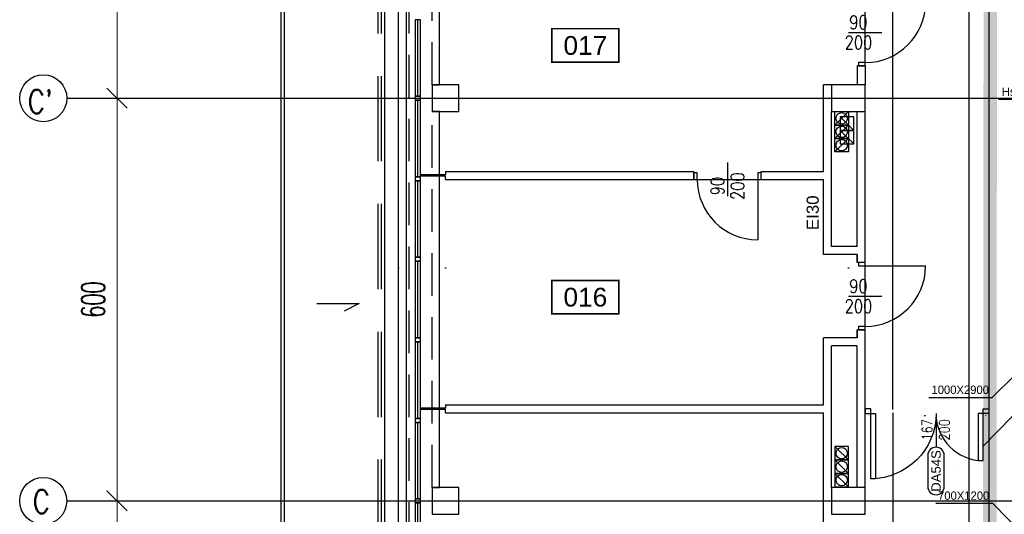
# Model space of a CAD drawing. Header units: centimetres. Extents: x -228435 to 46820, y -89367 to 152985.
# Tile 15 of 252: x -77480 to -62818, y 28800 to 36170. Entities that reach past the tile are written whole.
import ezdxf
from ezdxf.enums import TextEntityAlignment as Align

# ---------------------------------------------------------------- set-up
doc = ezdxf.new("R2010")
doc.units = ezdxf.units.CM
doc.header["$LTSCALE"] = 50
doc.header["$PDMODE"] = 35
doc.header["$PDSIZE"] = 0.1
for name, pattern in [('Kondygnacja  -0_5$0$DIVIDE', [31.75, 12.7, -6.35, 0, -6.35, 0, -6.35]), ('Kondygnacja  -0_5$0$DOT2', [3.175, 0, -3.175]), ('Kondygnacja  -0_5$0$HIDDEN', [9.525, 6.35, -3.175]), ('Osie rzutów$0$DASHDOT2', [12.7, 6.35, -3.175, 0, -3.175])]:
    doc.linetypes.add(name, pattern=pattern)
doc.layers.get('0').update_dxf_attribs({"color": 8})
doc.layers.get('DEFPOINTS').update_dxf_attribs({"color": 8})
for name, color, linetype in [('bgde-tekst', 7, 'Continuous'), ('bgde_wymiary tłumik VAV', 7, 'Continuous'), ('Kondygnacja  -0_5$0$ARCH_ETAPOWANIE', 8, 'Kondygnacja  -0_5$0$DIVIDE'), ('Kondygnacja  -0_5$0$ARCH_INFO_ETYK_DRZWI', 8, 'Continuous'), ('Kondygnacja  -0_5$0$ARCH_INFO_ETYK_DRZWI_IST', 8, 'Continuous'), ('Kondygnacja  -0_5$0$ARCH_INFO_ODPORNOŚĆ OGNIOWA', 8, 'Continuous'), ('Kondygnacja  -0_5$0$ARCH_INFO_OPISY', 8, 'Continuous'), ('Kondygnacja  -0_5$0$ARCH_MUROWANE_IST', 8, 'Continuous'), ('Kondygnacja  -0_5$0$ARCH_NIEWIDOK_IST', 8, 'Kondygnacja  -0_5$0$HIDDEN'), ('Kondygnacja  -0_5$0$ARCH_OTWORY_WENTYLACJA_IST', 8, 'Continuous'), ('Kondygnacja  -0_5$0$ARCH_WIDOK_IST', 8, 'Continuous'), ('Kondygnacja  -0_5$0$ARCH_WYBURZENIA', 8, 'Kondygnacja  -0_5$0$DOT2'), ('Kondygnacja  -0_5$0$ARCH_ŚLUSARKA_DRZWI', 8, 'Continuous'), ('Kondygnacja  -0_5$0$ARCH_ŚLUSARKA_DRZWI_IST', 8, 'Continuous'), ('Kondygnacja  -0_5$0$ARCH_ŚLUSARKA_OKNA_IST', 8, 'Continuous'), ('Kondygnacja  -0_5$0$ARCH_ŻELBET_IST', 8, 'Continuous'), ('Osie rzutów$0$ARCH_INFO_OSIE_IST', 8, 'Osie rzutów$0$DASHDOT2'), ('Osie rzutów$0$ARCH_INFO_OSIE_OPISY_IST', 8, 'Continuous'), ('Pomieszczenia -05$0$ARCH_INFO_AREA_ETYKIETY_200', 8, 'Continuous')]:
    doc.layers.add(name, color=color, linetype=linetype)
doc.layers.add('Kondygnacja  -0_5$0$ARCH_INFO_WYMIARY', color=8, linetype='Continuous', lineweight=9)
doc.layers.add('Osie rzutów$0$ARCH_INFO_WYMIARY', color=8, linetype='Continuous', lineweight=9)
doc.styles.add('Kondygnacja  -0_5$0$Arial', font='ARIAL.TTF')
doc.styles.add('Kondygnacja  -0_5$0$Romans', font='Romans.shx', dxfattribs={"width": 0.7})
doc.styles.add('Kondygnacja  -0_5$0$ROMANS-50-CM', font='romans.shx', dxfattribs={"width": 0.8, "height": 10})
doc.styles.add('Kondygnacja  -0_5$0$Standard', font='txt')
doc.styles.add('Osie rzutów$0$ROMANS-250-CM', font='romans.shx', dxfattribs={"width": 0.8, "height": 50})
doc.styles.add('Osie rzutów$0$wymiary_cuprum', font='Romans.shx', dxfattribs={"width": 0.6})
doc.styles.add('Pomieszczenia -05$0$Arial', font='ARIAL.TTF')
doc.dimstyles.new('Kondygnacja  -0_5$0$ISO-25', dxfattribs={"dimtxt": 2.5, "dimasz": 2.5, "dimexe": 1.25, "dimexo": 0.625, "dimtad": 1, "dimtxsty": 'Kondygnacja  -0_5$0$Standard', "dimcen": 2.5, "dimadec": 0, "dimazin": 0, "dimtfac": 1, "dimtmove": 0, "dimatfit": 3, "dimfxl": 0, "dimarcsym": 0})
doc.dimstyles.new('Kondygnacja  -0_5$0$Wymiary 1-100', dxfattribs={"dimtxt": 12, "dimasz": 10, "dimexe": 5, "dimexo": 0, "dimgap": 4, "dimtad": 1, "dimrnd": 0.5, "dimzin": 12, "dimdsep": 46, "dimtxsty": 'Kondygnacja  -0_5$0$Romans', "dimblk": 'Kondygnacja  -0_5$0$_Oblique', "dimcen": 10, "dimdle": 10, "dimclrt": 55, "dimazin": 0, "dimtfac": 1, "dimtmove": 1, "dimatfit": 3, "dimfxl": 0, "dimtolj": 1, "dimtzin": 0, "dimarcsym": 0})
doc.dimstyles.new('Osie rzutów$0$ARCH_ CT', dxfattribs={"dimtxt": 20, "dimasz": 20, "dimexe": 12, "dimexo": 20, "dimgap": 5, "dimtad": 1, "dimdec": 1, "dimrnd": 0.5, "dimzin": 9, "dimdsep": 46, "dimtxsty": 'Osie rzutów$0$wymiary_cuprum', "dimblk": 'Osie rzutów$0$_Oblique', "dimcen": 8, "dimdle": 12, "dimclrd": 256, "dimclre": 256, "dimclrt": 55, "dimadec": 1, "dimazin": 0, "dimtfac": 1, "dimtdec": 1, "dimtmove": 1, "dimatfit": 2, "dimldrblk": 'Osie rzutów$0$_Dot', "dimfxl": 0, "dimtolj": 1, "dimtzin": 0, "dimlwd": -1, "dimlwe": -1, "dimarcsym": 0})

# ---------------------------------------------------------------- blocks, each defined once
blk = doc.blocks.new('Osie rzutów$0$_Oblique')
at = {"color": 0, "linetype": 'ByBlock', "lineweight": -2}
blk.add_line((-0.5, -0.5), (0.5, 0.5), dxfattribs=at)
blk = doc.blocks.new('*D320')
at = {"layer": 'DEFPOINTS', "color": 0}
for p in [(4545, 8600), (4511, 8000), (4545, 8000)]:
    blk.add_point(p, dxfattribs=at)
at = {"layer": 'Osie rzutów$0$ARCH_INFO_WYMIARY'}
for p, q in [((4511, 8608), (4511, 7992)), ((4530, 8600), (4503, 8600)), ((4530, 8000), (4503, 8000))]:
    blk.add_line(p, q, dxfattribs=at)
at = {"layer": 'Osie rzutów$0$ARCH_INFO_WYMIARY', "xscale": 30, "yscale": 30, "zscale": 30}
for p, rotation in [((4511, 8600), 90), ((4511, 8000), 270)]:
    blk.add_blockref('Osie rzutów$0$_Oblique', p, dxfattribs=dict(at, rotation=rotation))
at = {"layer": 'Osie rzutów$0$ARCH_INFO_WYMIARY', "color": 55, "insert": (4475.5, 8300), "char_height": 35, "attachment_point": 5, "rotation": 90, "style": 'Osie rzutów$0$wymiary_cuprum'}
blk.add_mtext('\\A1;600', dxfattribs=at)
blk = doc.blocks.new('Osie rzutów$0$_Dot')
at = {"color": 0, "linetype": 'ByBlock', "lineweight": -2}
blk.add_line((-0.5, 0), (-1, 0), dxfattribs=at)
at = {"color": 0, "linetype": 'ByBlock', "const_width": 0.5}
blk.add_lwpolyline([(-0.25, 0, 1), (0.25, 0, 1)], format="xyb", close=True, dxfattribs=at)
blk = doc.blocks.new('*D321')
at = {"layer": 'DEFPOINTS', "color": 0}
for p in [(4545, 8000), (4511, 7400), (4545, 7400)]:
    blk.add_point(p, dxfattribs=at)
at = {"layer": 'Osie rzutów$0$ARCH_INFO_WYMIARY'}
for p, q in [((4511, 8008), (4511, 7392)), ((4530, 8000), (4503, 8000)), ((4530, 7400), (4503, 7400))]:
    blk.add_line(p, q, dxfattribs=at)
at = {"layer": 'Osie rzutów$0$ARCH_INFO_WYMIARY', "xscale": 30, "yscale": 30, "zscale": 30}
for p, rotation in [((4511, 8000), 90), ((4511, 7400), 270)]:
    blk.add_blockref('Osie rzutów$0$_Oblique', p, dxfattribs=dict(at, rotation=rotation))
at = {"layer": 'Osie rzutów$0$ARCH_INFO_WYMIARY', "color": 55, "insert": (4475.5, 7700), "char_height": 35, "attachment_point": 5, "rotation": 90, "style": 'Osie rzutów$0$wymiary_cuprum'}
blk.add_mtext('\\A1;600', dxfattribs=at)
blk = doc.blocks.new('*D322')
at = {"layer": 'DEFPOINTS', "color": 0}
for p in [(4545, 7400), (4511, 6800), (4545, 6800)]:
    blk.add_point(p, dxfattribs=at)
at = {"layer": 'Osie rzutów$0$ARCH_INFO_WYMIARY'}
for p, q in [((4511, 7408), (4511, 6792)), ((4530, 7400), (4503, 7400)), ((4530, 6800), (4503, 6800))]:
    blk.add_line(p, q, dxfattribs=at)
at = {"layer": 'Osie rzutów$0$ARCH_INFO_WYMIARY', "xscale": 30, "yscale": 30, "zscale": 30}
for p, rotation in [((4511, 7400), 90), ((4511, 6800), 270)]:
    blk.add_blockref('Osie rzutów$0$_Oblique', p, dxfattribs=dict(at, rotation=rotation))
at = {"layer": 'Osie rzutów$0$ARCH_INFO_WYMIARY', "color": 55, "insert": (4475.5, 7100), "char_height": 35, "attachment_point": 5, "rotation": 90, "style": 'Osie rzutów$0$wymiary_cuprum'}
blk.add_mtext('\\A1;600', dxfattribs=at)
blk = doc.blocks.new('Kondygnacja  -0_5$0$T-drzwi_dół-200')
at = {"layer": 'Kondygnacja  -0_5$0$ARCH_INFO_ETYK_DRZWI'}
blk.add_line((0, 0), (0, -60), dxfattribs=at)
blk.add_lwpolyline([(-17.5, -77.5), (-17.5, -143.7, 1), (17.5, -143.7), (17.5, -77.5, 1)], format="xyb", close=True, dxfattribs=at)
at = {"layer": 'Kondygnacja  -0_5$0$ARCH_INFO_ETYK_DRZWI', "style": 'Kondygnacja  -0_5$0$Romans', "width": 0.8}
for tag, p in [('ADS_DRZWI:SZEROKOŚĆ', (-7.9, -23)), ('ADS_DRZWI:WYSOKOŚĆ', (29, -23))]:
    blk.add_attdef(tag, text='', height=22, rotation=90, dxfattribs=at).set_placement(p, align=Align.CENTER)
at = {"layer": 'Kondygnacja  -0_5$0$ARCH_INFO_ETYK_DRZWI', "color": 1, "style": 'Kondygnacja  -0_5$0$Arial'}
blk.add_attdef('ADS_DRZWI:ODPORNOŚĆ_OGNIOWA', text='', height=22, dxfattribs=at).set_placement((-0.1, 13.3), align=Align.BOTTOM_CENTER)
at = {"layer": 'Kondygnacja  -0_5$0$ARCH_INFO_ETYK_DRZWI', "style": 'Kondygnacja  -0_5$0$Arial'}
blk.add_attdef('ADS_DRZWI:SYMBOL', text='', height=20, rotation=90, dxfattribs=at).set_placement((0, -110.6), align=Align.MIDDLE)
blk = doc.blocks.new('Kondygnacja  -0_5$0$_Oblique')
at = {"color": 0, "linetype": 'ByBlock', "lineweight": -2}
blk.add_line((-0.5, -0.5), (0.5, 0.5), dxfattribs=at)
blk = doc.blocks.new('*D151')
at = {"layer": 'DEFPOINTS', "color": 0}
for p in [(-64890, 62540), (-64476, 62540), (-64890, 30370)]:
    blk.add_point(p, dxfattribs=at)
at = {"layer": 'Kondygnacja  -0_5$0$ARCH_INFO_WYMIARY', "color": 0, "lineweight": -2}
for p, q in [((-64484, 62540), (-64471, 62540)), ((-64476, 30360), (-64476, 62550)), ((-64496, 47990), (-64496, 48036)), ((-64476, 46455), (-64496, 47990)), ((-64484, 30370), (-64471, 30370))]:
    blk.add_line(p, q, dxfattribs=at)
at = {"layer": 'Kondygnacja  -0_5$0$ARCH_INFO_WYMIARY', "color": 0, "lineweight": -2, "xscale": 10, "yscale": 10, "zscale": 10}
for p, rotation in [((-64476, 62540), 90), ((-64476, 30370), 270)]:
    blk.add_blockref('Kondygnacja  -0_5$0$_Oblique', p, dxfattribs=dict(at, rotation=rotation))
at = {"layer": 'Kondygnacja  -0_5$0$ARCH_INFO_WYMIARY', "color": 55, "insert": (-64506, 48013), "char_height": 12, "attachment_point": 5, "rotation": 90, "style": 'Kondygnacja  -0_5$0$Romans'}
blk.add_mtext('\\A1;32170', dxfattribs=at)
blk = doc.blocks.new('*D97')
at = {"layer": 'DEFPOINTS', "color": 0}
for p in [(-64890, 30300), (-64890, 17770), (-64476, 17770)]:
    blk.add_point(p, dxfattribs=at)
at = {"layer": 'Kondygnacja  -0_5$0$ARCH_INFO_WYMIARY', "color": 0, "lineweight": -2}
for p, q in [((-64484, 30300), (-64471, 30300)), ((-64476, 30310), (-64476, 17760)), ((-64484, 17770), (-64471, 17770))]:
    blk.add_line(p, q, dxfattribs=at)
at = {"layer": 'Kondygnacja  -0_5$0$ARCH_INFO_WYMIARY', "color": 0, "lineweight": -2, "xscale": 10, "yscale": 10, "zscale": 10}
for p, rotation in [((-64476, 30300), 90), ((-64476, 17770), 270)]:
    blk.add_blockref('Kondygnacja  -0_5$0$_Oblique', p, dxfattribs=dict(at, rotation=rotation))
at = {"layer": 'Kondygnacja  -0_5$0$ARCH_INFO_WYMIARY', "color": 55, "insert": (-64486, 24035), "char_height": 12, "attachment_point": 5, "rotation": 90, "style": 'Kondygnacja  -0_5$0$Romans'}
blk.add_mtext('\\A1;12530', dxfattribs=at)
blk = doc.blocks.new('*D111')
at = {"layer": 'DEFPOINTS', "color": 0}
for p in [(-63339, 38800), (-63050, 38800), (-63050, 19095)]:
    blk.add_point(p, dxfattribs=at)
at = {"layer": 'Kondygnacja  -0_5$0$ARCH_INFO_WYMIARY', "color": 0, "lineweight": -2}
for p, q in [((-63331, 38800), (-63344, 38800)), ((-63339, 19085), (-63339, 38810)), ((-63331, 19095), (-63344, 19095))]:
    blk.add_line(p, q, dxfattribs=at)
at = {"layer": 'Kondygnacja  -0_5$0$ARCH_INFO_WYMIARY', "color": 0, "lineweight": -2, "xscale": 10, "yscale": 10, "zscale": 10}
for p, rotation in [((-63339, 38800), 90), ((-63339, 19095), 270)]:
    blk.add_blockref('Kondygnacja  -0_5$0$_Oblique', p, dxfattribs=dict(at, rotation=rotation))
at = {"layer": 'Kondygnacja  -0_5$0$ARCH_INFO_WYMIARY', "color": 55, "insert": (-63349, 27500), "char_height": 12, "attachment_point": 5, "rotation": 90, "style": 'Kondygnacja  -0_5$0$Romans'}
blk.add_mtext('\\A1;19705', dxfattribs=at)
blk = doc.blocks.new('Kondygnacja  -0_5$0$_Dot')
at = {"color": 0, "linetype": 'ByBlock', "lineweight": -2}
blk.add_line((-0.5, 0), (-1, 0), dxfattribs=at)
at = {"color": 0, "linetype": 'ByBlock', "const_width": 0.5}
blk.add_lwpolyline([(-0.25, 0, 1), (0.25, 0, 1)], format="xyb", close=True, dxfattribs=at)
blk = doc.blocks.new('Kondygnacja  -0_5$0$DRZWI90')
blk.add_line((-45, 0), (-45, 90))
at = {"lineweight": -3}
for p, q in [((0, -25), (0, 25)), ((45, 0), (-45, 0))]:
    blk.add_line(p, q, dxfattribs=at)
for points in [[(-50, -10), (-45, -10), (-45, 0), (-50, 0)], [(45, -10), (50, -10), (50, 0), (45, 0)]]:
    blk.add_lwpolyline(points, close=True, dxfattribs=at)
blk.add_arc((-45, 0), 90, 0, 90, dxfattribs=at)
blk = doc.blocks.new('Pomieszczenia -05$0$etykieta_numer')
at = {"color": 0, "linetype": 'ByBlock', "const_width": 2.44}
blk.add_lwpolyline([(-50, -50), (-50, 0), (50, 0), (50, -50)], close=True, dxfattribs=at)
at = {"color": 0, "linetype": 'ByBlock', "style": 'Pomieszczenia -05$0$Arial'}
blk.add_attdef('AECAREA:NUMBER', text='', height=28, dxfattribs=at).set_placement((0, -25), align=Align.MIDDLE)
blk = doc.blocks.new('*a578')
at = {"layer": 'bgde-tekst'}
blk.add_line((0, 0), (943, 0), dxfattribs=at)
blk = doc.blocks.new('*a583')
at = {"layer": 'bgde-tekst'}
blk.add_line((0, 0), (846, 0), dxfattribs=at)
blk = doc.blocks.new('*a607')
at = {"layer": 'bgde-tekst'}
blk.add_line((0, 0), (1205, 0), dxfattribs=at)
blk = doc.blocks.new('A$C093B0ABC')
at = {"layer": 'bgde-tekst', "elevation": 348}
for points in [[(814.3, 2554.3), (914.7, 2653.4), (914.7, 2653.4)], [(814.8, 2396.6), (904.4, 2304.6), (904.4, 2304.6)]]:
    blk.add_lwpolyline(points, dxfattribs=at)
at = {"layer": 'bgde-tekst', "xscale": 0.09999999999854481, "yscale": 0.1000000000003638, "zscale": 0.1000000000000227}
for name, p in [('*a607', (823.5, 2998.4, 348)), ('*a578', (720, 2554.3, 348)), ('*a583', (730.1, 2396.6, 348))]:
    blk.add_blockref(name, p, dxfattribs=at)
at = {"layer": 'bgde-tekst'}
for s, p in [('Hsp=+-1.50 m ', (939, 3003.4, 348)), ('1000X2900', (809.3, 2559.3, 348)), ('700X1200', (809.8, 2401.6, 348))]:
    blk.add_text(s, height=12.5, dxfattribs=at).set_placement(p, align=Align.RIGHT)
blk = doc.blocks.new('Osie rzutów')
at = {"layer": 'Osie rzutów$0$ARCH_INFO_OSIE_IST', "ltscale": 10}
for p, q in [((4930, 12510), (4930, 4623.26)), ((5000, 12510), (5000, 4512.32)), ((5600, 12510), (5600, 4512.32)), ((4436.24, 8000), (15156.54, 8000)), ((4436.04, 7400), (15156.54, 7400))]:
    blk.add_line(p, q, dxfattribs=at)
at = {"layer": 'Osie rzutów$0$ARCH_INFO_OSIE_OPISY_IST'}
for centre in [(4401.24, 8000), (4401.04, 7400)]:
    blk.add_circle(centre, 35, dxfattribs=at)
at = {"layer": 'Osie rzutów$0$ARCH_INFO_OSIE_OPISY_IST', "style": 'Osie rzutów$0$ROMANS-250-CM', "width": 0.8}
for s, p in [("C'", (4378.21, 7977.41)), ('C', (4385.69, 7381.45))]:
    blk.add_text(s, height=35, dxfattribs=at).set_placement(p)
at = {"layer": 'Osie rzutów$0$ARCH_INFO_WYMIARY'}
for base, p1, p2, picture, middle in [((4511.04, 8000), (4544.98, 8600), (4544.98, 8000), '*D320', (4475.54, 8300)), ((4511.04, 7400), (4544.98, 8000), (4544.98, 7400), '*D321', (4475.54, 7700)), ((4511.04, 6800), (4544.98, 7400), (4544.98, 6800), '*D322', (4475.54, 7100))]:
    dim = blk.add_linear_dim(base=base, p1=p1, p2=p2, angle=270, dimstyle='Osie rzutów$0$ARCH_ CT', override={"dimtxt": 35, "dimasz": 30, "dimexe": 8, "dimexo": 15, "dimgap": 18, "dimdle": 8}, dxfattribs=at)
    dim.commit()
    dim.dimension.update_dxf_attribs({"geometry": picture, "text_midpoint": middle})

msp = doc.modelspace()

# ---------------------------------------------------------------- linework, layer by layer
at = {"layer": 'Kondygnacja  -0_5$0$ARCH_ETAPOWANIE', "ltscale": 10, "const_width": 200, "elevation": 3000}
msp.add_lwpolyline([(-71680, -5690), (-71680, 9430), (-65010, 9430), (-65010, 10860), (-63050, 10860), (-62990, 77200), (-59020, 77200), (-59020, 89588.736), (-59420, 89588.736), (-59420.034, 102625.822), (-71890, 102620.19), (-71890, 102620.19), (-32748.04, 102637.868)], dxfattribs=at)
at = {"layer": 'Kondygnacja  -0_5$0$ARCH_MUROWANE_IST', "ltscale": 4}
for p, q in [((-63050, 38800), (-63050, 19095)), ((-64890, 35480), (-65010, 35480)), ((-65010, 35480), (-65010, 35200)), ((-64890, 35480), (-64890, 35200)), ((-65510, 33910), (-65510, 35200)), ((-64890, 35200), (-65510, 35200)), ((-65390, 32790), (-65390, 34800)), ((-65010, 32790), (-65010, 34800)), ((-64890, 32550), (-64890, 34800)), ((-71140, 33910), (-67440, 33910)), ((-71140, 33910), (-71140, 33860)), ((-67440, 33790), (-67440, 33910)), ((-66440, 33910), (-65510, 33910)), ((-66440, 33790), (-66440, 33910)), ((-71140, 33860), (-71510, 33860)), ((-71140, 33840), (-71510, 33840)), ((-71140, 33790), (-71140, 33840)), ((-71140, 33790), (-67440, 33790)), ((-66440, 33790), (-65510, 33790)), ((-65510, 32670), (-65510, 33790)), ((-65010, 32790), (-65390, 32790)), ((-65010, 32670), (-65510, 32670)), ((-65010, 32550), (-65010, 32670)), ((-65010, 32670), (-65010, 32550)), ((-64890, 32550), (-65010, 32550)), ((-65010, 31500), (-65010, 31550)), ((-64890, 31550), (-65010, 31550)), ((-65010, 31550), (-65010, 31430)), ((-64890, 31500), (-64890, 31550)), ((-65510, 30430), (-65510, 31430)), ((-65010, 31430), (-65510, 31430)), ((-65010, 31430), (-65010, 31500)), ((-64890, 29200), (-64890, 31500)), ((-65390, 29200), (-65390, 31310)), ((-65010, 31310), (-65390, 31310)), ((-65010, 29200), (-65010, 31310)), ((-71140, 30380), (-71510, 30380)), ((-71140, 30360), (-71510, 30360)), ((-71140, 30430), (-65510, 30430)), ((-71140, 30430), (-71140, 30380)), ((-71140, 30310), (-71140, 30360)), ((-71140, 30310), (-65510, 30310)), ((-65510, 28640), (-65510, 30310))]:
    msp.add_line(p, q, dxfattribs=at)
at = {"layer": 'Kondygnacja  -0_5$0$ARCH_NIEWIDOK_IST', "ltscale": 2}
for p, q in [((-71680, 11200), (-71680, 51868.29)), ((-71340, 35200), (-71340, 40800)), ((-71340, 29200), (-71340, 34800))]:
    msp.add_line(p, q, dxfattribs=at)
at = {"layer": 'Kondygnacja  -0_5$0$ARCH_NIEWIDOK_IST', "ltscale": 4}
for points in [[(-72140, 11200), (-72140.002, 43850), (-73140.002, 44850), (-72140.002, 45850), (-71590, 45850)], [(-72090.015, 11200), (-72090.002, 43870.711), (-73069.291, 44850), (-72119.291, 45800), (-71590, 45800)]]:
    msp.add_lwpolyline(points, dxfattribs=at)
at = {"layer": 'Kondygnacja  -0_5$0$ARCH_OTWORY_WENTYLACJA_IST'}
for p, q in [((-65140, 34800), (-65340, 34600)), ((-65260, 34720), (-65060, 34520)), ((-65140, 34600), (-65340, 34400)), ((-65260, 34520), (-65060, 34320)), ((-65140, 34400), (-65340, 34200)), ((-65140, 29610), (-65340, 29810)), ((-65140, 29410), (-65340, 29610)), ((-65140, 29210), (-65340, 29410))]:
    msp.add_line(p, q, dxfattribs=at)
for points in [[(-65140, 34600), (-65340, 34600), (-65340, 34800), (-65140, 34800)], [(-65260, 34520), (-65060, 34520), (-65060, 34720), (-65260, 34720)], [(-65140, 34400), (-65340, 34400), (-65340, 34600), (-65140, 34600)], [(-65260, 34320), (-65060, 34320), (-65060, 34520), (-65260, 34520)], [(-65140, 34200), (-65340, 34200), (-65340, 34400), (-65140, 34400)], [(-65140, 29810), (-65340, 29810), (-65340, 29610), (-65140, 29610)], [(-65140, 29610), (-65340, 29610), (-65340, 29410), (-65140, 29410)], [(-65140, 29410), (-65340, 29410), (-65340, 29210), (-65140, 29210)]]:
    msp.add_lwpolyline(points, close=True, dxfattribs=at)
for centre in [(-65240, 34700), (-65240, 34500), (-65240, 34300), (-65240, 29710), (-65240, 29510), (-65240, 29310)]:
    msp.add_circle(centre, 85, dxfattribs=at)
at = {"layer": 'Kondygnacja  -0_5$0$ARCH_WIDOK_IST'}
for p, q in [((-73540, 67150), (-73540, 10780)), ((-73590, 67100), (-73590, 10680)), ((-72040, 10780), (-72040, 50600)), ((-71840, 10776.088), (-71840, 50600)), ((-73054.905, 31941.587), (-72424.668, 31941.587)), ((-72424.668, 31941.587), (-72649.549, 31825.438))]:
    msp.add_line(p, q, dxfattribs=at)
for points in [[(-71680, 11200), (-71720, 11200), (-71720, 51868.29)], [(-71340, 35200), (-71230, 35200), (-71230, 40800), (-71340, 40800)], [(-71340, 29200), (-71230, 29200), (-71230, 34800), (-71340, 34800)]]:
    msp.add_lwpolyline(points, dxfattribs=at)
at = {"layer": 'Kondygnacja  -0_5$0$ARCH_WYBURZENIA', "ltscale": 6}
for p, q in [((-64840, 30320), (-64050, 30320)), ((-63100, 30270), (-63100, 29370))]:
    msp.add_line(p, q, dxfattribs=at)
for points in [[(-64890, 30270), (-64840, 30270), (-64840, 30370), (-64890, 30370)], [(-64840, 30270), (-64050, 30270), (-64050, 30370), (-64840, 30370)], [(-64000, 30370), (-64050, 30370), (-64050, 30270), (-64000, 30270)], [(-63050, 30370), (-63100, 30370), (-63100, 30270), (-63050, 30270)]]:
    msp.add_lwpolyline(points, close=True, dxfattribs=at)
msp.add_arc((-63100, 30270), 900, 180, 270, dxfattribs=at)
at = {"layer": 'Kondygnacja  -0_5$0$ARCH_ŚLUSARKA_DRZWI', "linetype": 'Continuous', "lineweight": -3}
for points in [[(-64805, 30370), (-64890, 30370), (-64890, 30300), (-64805, 30300)], [(-63135, 30370), (-63050, 30370), (-63050, 30300), (-63135, 30300)], [(-64805, 30300), (-64735, 30300), (-64735, 29330), (-64805, 29330)], [(-63135, 30300), (-63205, 30300), (-63205, 29600), (-63135, 29600)]]:
    msp.add_lwpolyline(points, close=True, dxfattribs=at)
at = {"layer": 'Kondygnacja  -0_5$0$ARCH_ŚLUSARKA_DRZWI', "linetype": 'Continuous', "lineweight": -3, "extrusion": (0, 0, -1)}
msp.add_arc((64805, 30300), 970, 180, 270, dxfattribs=at)
at = {"layer": 'Kondygnacja  -0_5$0$ARCH_ŚLUSARKA_DRZWI', "linetype": 'Continuous', "lineweight": -3}
msp.add_arc((-63135, 30300), 700, 180, 270, dxfattribs=at)
at = {"layer": 'Kondygnacja  -0_5$0$ARCH_ŚLUSARKA_OKNA_IST'}
for p, q in [((-71550, 35030), (-71550, 36170)), ((-71550, 33830), (-71550, 34970)), ((-71550, 32630), (-71550, 33770)), ((-71550, 31430), (-71550, 32570)), ((-71550, 30230), (-71550, 31370)), ((-71550, 29030), (-71550, 30170)), ((-71550, 27830), (-71550, 28970))]:
    msp.add_line(p, q, dxfattribs=at)
for points in [[(-71510, 35030), (-71510, 36170), (-71590, 36170), (-71590, 35030)], [(-71510, 34970), (-71510, 35030), (-71590, 35030), (-71590, 34970)], [(-71510, 33830), (-71510, 34970), (-71590, 34970), (-71590, 33830)], [(-71510, 33770), (-71510, 33830), (-71590, 33830), (-71590, 33770)], [(-71510, 32630), (-71510, 33770), (-71590, 33770), (-71590, 32630)], [(-71510, 32570), (-71510, 32630), (-71590, 32630), (-71590, 32570)], [(-71510, 31430), (-71510, 32570), (-71590, 32570), (-71590, 31430)], [(-71510, 31370), (-71510, 31430), (-71590, 31430), (-71590, 31370)], [(-71510, 30230), (-71510, 31370), (-71590, 31370), (-71590, 30230)], [(-71510, 30170), (-71510, 30230), (-71590, 30230), (-71590, 30170)], [(-71510, 29030), (-71510, 30170), (-71590, 30170), (-71590, 29030)], [(-71510, 28970), (-71510, 29030), (-71590, 29030), (-71590, 28970)], [(-71510, 27830), (-71510, 28970), (-71590, 28970), (-71590, 27830)]]:
    msp.add_lwpolyline(points, close=True, dxfattribs=at)
at = {"layer": 'Kondygnacja  -0_5$0$ARCH_ŻELBET_IST', "ltscale": 4}
for points in [[(-71340, 34800), (-70940, 34800), (-70940, 35200), (-71340, 35200)], [(-65390, 34800), (-64890, 34800), (-64890, 35200), (-65390, 35200)], [(-71340, 28800), (-70940, 28800), (-70940, 29200), (-71340, 29200)], [(-65390, 28800), (-64890, 28800), (-64890, 29200), (-65390, 29200)]]:
    msp.add_lwpolyline(points, close=True, dxfattribs=at)

# ---------------------------------------------------------------- block references
at = {"layer": 'bgde_wymiary tłumik VAV', "xscale": 10, "yscale": 10, "zscale": 10}
msp.add_blockref('A$C093B0ABC', (-71140, 5000), dxfattribs=at)
at = {"layer": 'Kondygnacja  -0_5$0$ARCH_INFO_ETYK_DRZWI', "linetype": 'Continuous', "lineweight": -3}
ref = msp.add_blockref('Kondygnacja  -0_5$0$T-drzwi_dół-200', (-63835, 30220), dxfattribs=dict(at, xscale=7, yscale=7, zscale=7))
ref.add_attrib('ADS_DRZWI:WYSOKOŚĆ', '200', dxfattribs={"height": 154, "rotation": 90, "style": 'Kondygnacja  -0_5$0$Romans', "width": 0.8}).set_placement((-63632, 30059), align=Align.CENTER)
ref.add_attrib('ADS_DRZWI:SZEROKOŚĆ', '167', dxfattribs={"height": 154, "rotation": 90, "style": 'Kondygnacja  -0_5$0$Romans', "width": 0.8}).set_placement((-63890.372, 30059), align=Align.CENTER)
ref.add_attrib('ADS_DRZWI:SYMBOL', 'DA54S', dxfattribs={"height": 140, "rotation": 90, "style": 'Kondygnacja  -0_5$0$Arial'}).set_placement((-63835, 29445.881), align=Align.MIDDLE)
at = {"layer": 'Kondygnacja  -0_5$0$ARCH_ŚLUSARKA_DRZWI_IST', "xscale": 10, "yscale": 10, "zscale": 10}
for p, rotation in [((-64890, 35980), 270), ((-66940, 33790), 180), ((-64890, 32050), 270)]:
    msp.add_blockref('Kondygnacja  -0_5$0$DRZWI90', p, dxfattribs=dict(at, rotation=rotation))
at = {"layer": 'Osie rzutów$0$ARCH_INFO_OSIE_OPISY_IST', "xscale": 10, "yscale": 10, "zscale": 10}
msp.add_blockref('Osie rzutów', (-121140, -45000), dxfattribs=at)
at = {"layer": 'Pomieszczenia -05$0$ARCH_INFO_AREA_ETYKIETY_200', "linetype": 'Continuous', "lineweight": -3, "xscale": 10, "yscale": 10, "zscale": 10}
for p, values in [((-69056.357, 36035.97), {'AECAREA:NUMBER': '017'}), ((-69056.357, 32285.806), {'AECAREA:NUMBER': '016'})]:
    msp.add_blockref('Pomieszczenia -05$0$etykieta_numer', p, dxfattribs=at).add_auto_attribs(values)

# ---------------------------------------------------------------- texts
at = {"layer": 'Kondygnacja  -0_5$0$ARCH_INFO_ETYK_DRZWI_IST', "char_height": 200, "width": 100, "attachment_point": 5, "line_spacing_factor": 0.9, "style": 'Kondygnacja  -0_5$0$ROMANS-50-CM'}
for insert in [(-64990, 35980), (-64990, 32050)]:
    msp.add_mtext('90\\P200', dxfattribs=dict(at, insert=insert))
at = {"layer": 'Kondygnacja  -0_5$0$ARCH_INFO_ETYK_DRZWI_IST', "insert": (-66940, 33690), "char_height": 200, "width": 100, "attachment_point": 5, "rotation": 90, "line_spacing_factor": 0.9, "style": 'Kondygnacja  -0_5$0$ROMANS-50-CM'}
msp.add_mtext('90\\P200', dxfattribs=at)
at = {"layer": 'Kondygnacja  -0_5$0$ARCH_INFO_ODPORNOŚĆ OGNIOWA', "insert": (-65820.54, 33292.733), "char_height": 180, "width": 533.32525, "attachment_point": 5, "rotation": 90, "style": 'Kondygnacja  -0_5$0$Arial'}
msp.add_mtext('\\PEI30', dxfattribs=at)

# ---------------------------------------------------------------- dimensions: what is measured, and where the dimension line sits
at = {"layer": 'Kondygnacja  -0_5$0$ARCH_INFO_WYMIARY'}
for base, p1, p2, picture, middle in [((-64476.423, 62540), (-64890, 30370), (-64890, 62540), '*D151', (-64495.679, 47994.46)), ((-63338.705, 38800), (-63050, 19095), (-63050, 38800), '*D111', (-63338.705, 27500.056))]:
    dim = msp.add_linear_dim(base=base, p1=p1, p2=p2, angle=90, dimstyle='Kondygnacja  -0_5$0$Wymiary 1-100', dxfattribs=at)
    dim.commit()
    dim.dimension.update_dxf_attribs({"geometry": picture, "text_midpoint": middle, "dimtype": 160})
dim = msp.add_linear_dim(base=(-64476.423, 17770), p1=(-64890, 30300), p2=(-64890, 17770), angle=90, dimstyle='Kondygnacja  -0_5$0$Wymiary 1-100', dxfattribs=at)
dim.commit()
dim.dimension.update_dxf_attribs({"geometry": '*D97', "text_midpoint": (-64486.423, 24035)})

# ---------------------------------------------------------------- leaders
at = {"layer": 'Kondygnacja  -0_5$0$ARCH_INFO_OPISY'}
msp.add_leader([(-63138.263, 29810.587), (-62262.045, 30709.546), (-59502.878, 30709.546)], dimstyle='Kondygnacja  -0_5$0$ISO-25', override={"dimscale": 5, "dimasz": 2, "dimtad": 0, "dimldrblk": 'Kondygnacja  -0_5$0$_Dot'}, dxfattribs=at)

doc.saveas('drawing.dxf')
